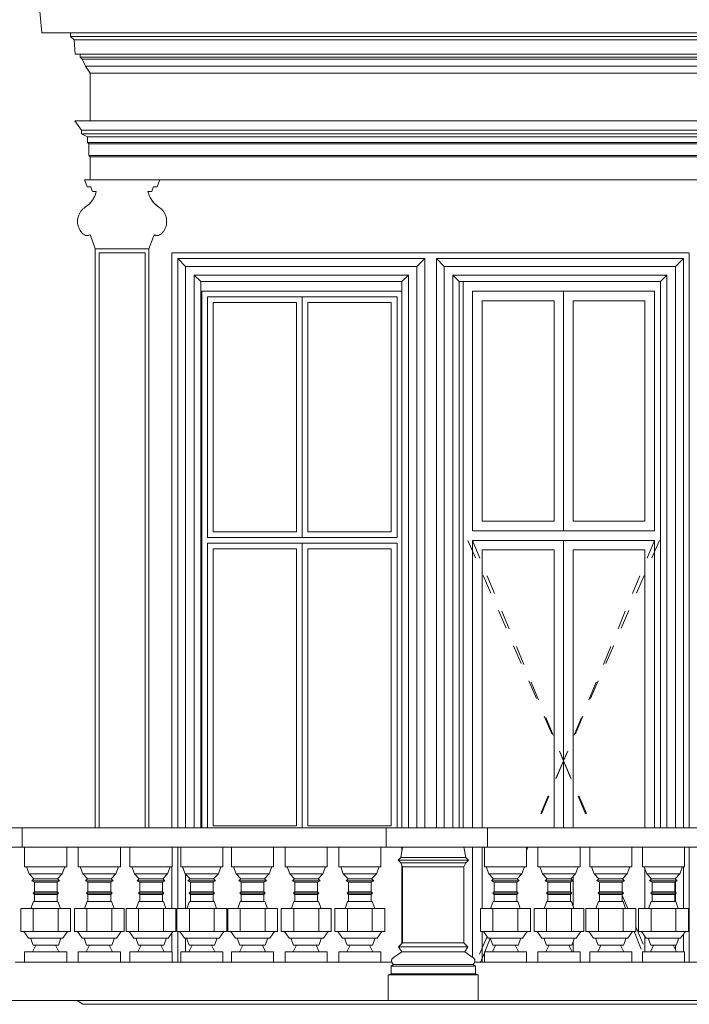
# Model space of a CAD drawing. Header units: metres. Extents: x -1.8 to 41.7, y -0.9 to 24.3.
# Tile 11 of 28: x 17.6 to 21.1, y 5.4 to 10.5. Entities that reach past the tile are written whole.
import ezdxf

# ---------------------------------------------------------------- set-up
doc = ezdxf.new("R2010")
doc.units = ezdxf.units.M
doc.linetypes.add('AV - Carkovana 2mm', pattern=[0.0027, 0.002, -0.0007])
doc.layers.add('AV-STAVBA', color=7, linetype='Continuous', lineweight=18)

# ---------------------------------------------------------------- blocks, each defined once
blk = doc.blocks.new('DO_2_Dřev_Balkon_členěné_2-2_prosklené_s 2k nadsvětlíkem - DO_2_Dřev_Balkon_členěné_2-2_prosklené_s 2k nadsvětlíkem-1331928-Pohled JV')
at = {"layer": 'AV-STAVBA'}
for p, q in [((19.9241, 9.1), (19.9241, 7.85)), ((19.9241, 9.1), (20.8741, 9.1)), ((20.3991, 9.1), (19.9241, 9.1)), ((19.9241, 9.1), (19.9241, 7.85)), ((20.3991, 9.1), (20.3991, 7.85)), ((20.8741, 9.1), (20.3991, 9.1)), ((20.3991, 7.85), (20.3991, 9.1)), ((20.8741, 7.85), (20.8741, 9.1)), ((20.8741, 7.85), (20.8741, 9.1)), ((19.9741, 7.9), (19.9741, 9.05)), ((19.9741, 9.05), (20.3491, 9.05)), ((20.3491, 9.05), (20.3491, 7.9)), ((20.4491, 9.05), (20.8241, 9.05)), ((20.4491, 7.9), (20.4491, 9.05)), ((20.8241, 9.05), (20.8241, 7.9)), ((20.3491, 7.9), (19.9741, 7.9)), ((20.8241, 7.9), (20.4491, 7.9)), ((19.9241, 7.85), (20.8741, 7.85)), ((19.9241, 7.85), (20.3991, 7.85)), ((20.3991, 7.85), (20.8741, 7.85)), ((19.9241, 7.8), (19.9241, 6.3)), ((20.8741, 7.8), (19.9241, 7.8)), ((20.3991, 7.8), (19.9241, 7.8)), ((19.9241, 7.8), (19.9241, 6.3)), ((20.3991, 6.3), (20.3991, 7.8)), ((20.3991, 7.8), (20.3991, 6.3)), ((20.8741, 7.8), (20.3991, 7.8)), ((20.8741, 6.3), (20.8741, 7.8)), ((20.8741, 6.3), (20.8741, 7.8)), ((19.9741, 6.3), (19.9741, 7.75)), ((19.9741, 7.75), (20.3491, 7.75)), ((20.3491, 7.75), (20.3491, 6.3)), ((20.4491, 6.3), (20.4491, 7.75)), ((20.4491, 7.75), (20.8241, 7.75)), ((20.8241, 7.75), (20.8241, 6.3)), ((19.9241, 6.2), (19.9241, 5.6253)), ((19.9241, 6.2), (19.9241, 5.6253)), ((19.9741, 5.88), (19.9741, 6.2)), ((20.8241, 6.0872), (20.8241, 5.88)), ((20.4491, 5.8904), (20.4491, 6.0468)), ((19.9741, 5.6), (19.9741, 5.76)), ((20.4491, 5.6542), (20.4491, 5.7081)), ((20.8241, 5.7346), (20.8241, 5.6542))]:
    blk.add_line(p, q, dxfattribs=at)
at = {"layer": 'AV-STAVBA', "linetype": 'AV - Carkovana 2mm'}
for p, q in [((19.8991, 7.8), (20.3991, 6.65)), ((19.9241, 7.8), (20.3991, 6.65)), ((20.8991, 7.8), (20.3991, 6.65)), ((20.8741, 7.8), (20.3991, 6.65)), ((20.3991, 6.65), (20.2469, 6.3)), ((20.3991, 6.65), (20.2545, 6.3)), ((20.3991, 6.65), (20.5512, 6.3)), ((20.3991, 6.65), (20.5436, 6.3)), ((20.2132, 6.2), (20.2055, 6.1813)), ((20.7047, 5.9471), (20.7339, 5.88)), ((20.7667, 5.76), (20.8105, 5.654)), ((20.7755, 5.7843), (20.832, 5.6542)), ((20.0003, 5.7328), (19.9425, 5.6)), ((20.0164, 5.7235), (19.9878, 5.6542)), ((19.9855, 5.6487), (19.9654, 5.6))]:
    blk.add_line(p, q, dxfattribs=at)
blk = doc.blocks.new('WI_2-2_dvojité_bez středního sloupku - 1000x-1332015-Pohled JV')
at = {"layer": 'AV-STAVBA'}
for p, q in [((18.5398, 9.07), (18.5398, 7.815)), ((18.5398, 9.07), (19.5298, 9.07)), ((19.0348, 9.07), (18.5398, 9.07)), ((18.5398, 9.07), (18.5398, 7.815)), ((19.0348, 7.815), (19.0348, 9.07)), ((19.5298, 9.07), (19.0348, 9.07)), ((19.0348, 7.815), (19.0348, 9.07)), ((19.5298, 7.815), (19.5298, 9.07)), ((19.5298, 9.07), (19.5298, 7.815)), ((18.5698, 7.845), (18.5698, 9.04)), ((18.5698, 9.04), (19.0048, 9.04)), ((19.0048, 9.04), (19.0048, 7.845)), ((19.0648, 9.04), (19.4998, 9.04)), ((19.0648, 9.04), (19.0648, 7.845)), ((19.4998, 7.845), (19.4998, 9.04)), ((18.5398, 7.815), (19.5298, 7.815)), ((18.5398, 7.815), (19.0348, 7.815)), ((19.0048, 7.845), (18.5698, 7.845)), ((19.5298, 7.815), (19.0348, 7.815)), ((19.0648, 7.845), (19.4998, 7.845)), ((18.5398, 7.785), (18.5398, 6.3)), ((19.0562, 7.785), (18.5398, 7.785)), ((19.0348, 7.785), (18.5398, 7.785)), ((18.5398, 7.785), (18.5398, 6.3)), ((19.5298, 7.785), (19.0348, 7.785)), ((19.0348, 7.785), (19.0348, 6.3)), ((19.0348, 6.3), (19.0348, 7.785)), ((19.5298, 7.785), (19.0562, 7.785)), ((19.5298, 6.3), (19.5298, 7.785)), ((19.5298, 6.3), (19.5298, 7.785)), ((18.5698, 6.31), (18.5698, 7.755)), ((18.5698, 7.755), (19.0048, 7.755)), ((19.0048, 7.755), (19.0048, 6.31)), ((19.0648, 6.31), (19.0648, 7.755)), ((19.0648, 7.755), (19.4998, 7.755)), ((19.4998, 7.755), (19.4998, 6.31)), ((19.0048, 6.31), (18.5698, 6.31)), ((19.4998, 6.31), (19.0648, 6.31))]:
    blk.add_line(p, q, dxfattribs=at)
blk = doc.blocks.new('Římsa nad 1NP - Římsa nad 1NP-1582674-Pohled JV')
at = {"layer": 'AV-STAVBA'}
for p, q in [((17.5855, 6.2), (17.5855, 6.0971)), ((17.8055, 6.0971), (17.8055, 6.2)), ((17.8655, 6.2), (17.8655, 6.0971)), ((18.0855, 6.0971), (18.0855, 6.2)), ((18.1355, 6.2), (18.1355, 6.0971)), ((18.3555, 6.0971), (18.3555, 6.2)), ((18.4005, 6.2), (18.4005, 6.0971)), ((18.6205, 6.0971), (18.6205, 6.2)), ((18.6655, 6.2), (18.6655, 6.0971)), ((18.8855, 6.0971), (18.8855, 6.2)), ((18.9455, 6.2), (18.9455, 6.0971)), ((19.1655, 6.0971), (19.1655, 6.2)), ((19.2255, 6.2), (19.2255, 6.0971)), ((19.4455, 6.0971), (19.4455, 6.2)), ((19.5492, 6.1458), (19.5588, 6.2)), ((19.8884, 6.1458), (19.8788, 6.2)), ((19.9855, 6.2), (19.9855, 6.0971)), ((20.2055, 6.0971), (20.2055, 6.2)), ((20.2655, 6.2), (20.2655, 6.0971)), ((20.4855, 6.0971), (20.4855, 6.2)), ((20.5355, 6.2), (20.5355, 6.0971)), ((20.7555, 6.0971), (20.7555, 6.2)), ((20.8105, 6.2), (20.8105, 6.0971)), ((21.0305, 6.0971), (21.0305, 6.2)), ((19.5351, 6.1317), (19.5492, 6.1458)), ((19.5492, 6.1176), (19.5351, 6.1317)), ((19.9025, 6.1317), (19.5351, 6.1317)), ((19.5492, 6.1458), (19.8884, 6.1458)), ((19.5588, 6.0971), (19.5492, 6.1176)), ((19.8884, 6.1176), (19.5492, 6.1176)), ((19.8788, 6.0971), (19.8884, 6.1176)), ((19.9025, 6.1317), (19.8884, 6.1458)), ((19.8884, 6.1176), (19.9025, 6.1317)), ((17.8055, 6.0971), (17.5855, 6.0971)), ((17.5955, 6.0971), (17.6092, 6.0595)), ((17.7818, 6.0595), (17.7955, 6.0971)), ((18.0855, 6.0971), (17.8655, 6.0971)), ((17.8755, 6.0971), (17.8892, 6.0595)), ((18.0618, 6.0595), (18.0755, 6.0971)), ((18.3555, 6.0971), (18.1355, 6.0971)), ((18.1455, 6.0971), (18.1592, 6.0595)), ((18.3318, 6.0595), (18.3455, 6.0971)), ((18.6205, 6.0971), (18.4005, 6.0971)), ((18.4105, 6.0971), (18.4242, 6.0595)), ((18.5968, 6.0595), (18.6105, 6.0971)), ((18.8855, 6.0971), (18.6655, 6.0971)), ((18.6755, 6.0971), (18.6892, 6.0595)), ((18.8618, 6.0595), (18.8755, 6.0971)), ((19.1655, 6.0971), (18.9455, 6.0971)), ((18.9555, 6.0971), (18.9692, 6.0595)), ((19.1418, 6.0595), (19.1555, 6.0971)), ((19.4455, 6.0971), (19.2255, 6.0971)), ((19.2355, 6.0971), (19.2492, 6.0595)), ((19.4218, 6.0595), (19.4355, 6.0971)), ((19.8788, 6.0971), (19.5588, 6.0971)), ((19.5588, 6.0971), (19.5588, 5.7)), ((19.8788, 5.7), (19.8788, 6.0971)), ((20.2055, 6.0971), (19.9855, 6.0971)), ((19.9955, 6.0971), (20.0092, 6.0595)), ((20.1818, 6.0595), (20.1955, 6.0971)), ((20.4855, 6.0971), (20.2655, 6.0971)), ((20.2755, 6.0971), (20.2892, 6.0595)), ((20.4618, 6.0595), (20.4755, 6.0971)), ((20.7555, 6.0971), (20.5355, 6.0971)), ((20.5455, 6.0971), (20.5592, 6.0595)), ((20.7318, 6.0595), (20.7455, 6.0971)), ((21.0305, 6.0971), (20.8105, 6.0971)), ((20.8205, 6.0971), (20.8342, 6.0595)), ((21.0068, 6.0595), (21.0205, 6.0971)), ((17.6092, 6.0595), (17.6339, 6.0347)), ((17.6092, 6.0595), (17.7818, 6.0595)), ((17.6339, 6.0347), (17.6233, 6.0241)), ((17.6233, 6.0241), (17.6363, 6.0166)), ((17.7677, 6.0241), (17.6233, 6.0241)), ((17.7571, 6.0347), (17.6339, 6.0347)), ((17.6363, 6.0166), (17.6363, 5.9666)), ((17.7547, 6.0166), (17.6363, 6.0166)), ((17.7547, 6.0166), (17.7677, 6.0241)), ((17.7547, 5.9666), (17.7547, 6.0166)), ((17.7571, 6.0347), (17.7818, 6.0595)), ((17.7677, 6.0241), (17.7571, 6.0347)), ((17.8892, 6.0595), (17.9139, 6.0347)), ((17.8892, 6.0595), (18.0618, 6.0595)), ((17.9139, 6.0347), (17.9033, 6.0241)), ((17.9033, 6.0241), (17.9163, 6.0166)), ((18.0477, 6.0241), (17.9033, 6.0241)), ((18.0371, 6.0347), (17.9139, 6.0347)), ((17.9163, 6.0166), (17.9163, 5.9666)), ((18.0347, 6.0166), (17.9163, 6.0166)), ((18.0347, 6.0166), (18.0477, 6.0241)), ((18.0347, 5.9666), (18.0347, 6.0166)), ((18.0371, 6.0347), (18.0618, 6.0595)), ((18.0477, 6.0241), (18.0371, 6.0347)), ((18.1592, 6.0595), (18.1839, 6.0347)), ((18.1592, 6.0595), (18.3318, 6.0595)), ((18.1839, 6.0347), (18.1733, 6.0241)), ((18.1733, 6.0241), (18.1863, 6.0166)), ((18.3177, 6.0241), (18.1733, 6.0241)), ((18.3071, 6.0347), (18.1839, 6.0347)), ((18.1863, 6.0166), (18.1863, 5.9666)), ((18.3047, 6.0166), (18.1863, 6.0166)), ((18.3047, 6.0166), (18.3177, 6.0241)), ((18.3047, 5.9666), (18.3047, 6.0166)), ((18.3071, 6.0347), (18.3318, 6.0595)), ((18.3177, 6.0241), (18.3071, 6.0347)), ((18.4242, 6.0595), (18.4489, 6.0347)), ((18.4242, 6.0595), (18.5968, 6.0595)), ((18.4489, 6.0347), (18.4383, 6.0241)), ((18.4383, 6.0241), (18.4513, 6.0166)), ((18.5827, 6.0241), (18.4383, 6.0241)), ((18.5721, 6.0347), (18.4489, 6.0347)), ((18.4513, 6.0166), (18.4513, 5.9666)), ((18.5697, 6.0166), (18.4513, 6.0166)), ((18.5697, 6.0166), (18.5827, 6.0241)), ((18.5697, 5.9666), (18.5697, 6.0166)), ((18.5721, 6.0347), (18.5968, 6.0595)), ((18.5827, 6.0241), (18.5721, 6.0347)), ((18.6892, 6.0595), (18.7139, 6.0347)), ((18.6892, 6.0595), (18.8618, 6.0595)), ((18.7139, 6.0347), (18.7033, 6.0241)), ((18.7033, 6.0241), (18.7163, 6.0166)), ((18.8477, 6.0241), (18.7033, 6.0241)), ((18.8371, 6.0347), (18.7139, 6.0347)), ((18.7163, 6.0166), (18.7163, 5.9666)), ((18.8347, 6.0166), (18.7163, 6.0166)), ((18.8347, 6.0166), (18.8477, 6.0241)), ((18.8347, 5.9666), (18.8347, 6.0166)), ((18.8371, 6.0347), (18.8618, 6.0595)), ((18.8477, 6.0241), (18.8371, 6.0347)), ((18.9692, 6.0595), (18.9939, 6.0347)), ((18.9692, 6.0595), (19.1418, 6.0595)), ((18.9939, 6.0347), (18.9833, 6.0241)), ((18.9833, 6.0241), (18.9963, 6.0166)), ((19.1277, 6.0241), (18.9833, 6.0241)), ((19.1171, 6.0347), (18.9939, 6.0347)), ((18.9963, 6.0166), (18.9963, 5.9666)), ((19.1147, 6.0166), (18.9963, 6.0166)), ((19.1147, 6.0166), (19.1277, 6.0241)), ((19.1147, 5.9666), (19.1147, 6.0166)), ((19.1171, 6.0347), (19.1418, 6.0595)), ((19.1277, 6.0241), (19.1171, 6.0347)), ((19.2492, 6.0595), (19.2739, 6.0347)), ((19.2492, 6.0595), (19.4218, 6.0595)), ((19.2739, 6.0347), (19.2633, 6.0241)), ((19.2633, 6.0241), (19.2763, 6.0166)), ((19.4077, 6.0241), (19.2633, 6.0241)), ((19.3971, 6.0347), (19.2739, 6.0347)), ((19.2763, 6.0166), (19.2763, 5.9666)), ((19.3947, 6.0166), (19.2763, 6.0166)), ((19.3947, 6.0166), (19.4077, 6.0241)), ((19.3947, 5.9666), (19.3947, 6.0166)), ((19.3971, 6.0347), (19.4218, 6.0595)), ((19.4077, 6.0241), (19.3971, 6.0347)), ((20.0092, 6.0595), (20.0339, 6.0347)), ((20.0092, 6.0595), (20.1818, 6.0595)), ((20.0339, 6.0347), (20.0233, 6.0241)), ((20.0233, 6.0241), (20.0363, 6.0166)), ((20.1677, 6.0241), (20.0233, 6.0241)), ((20.1571, 6.0347), (20.0339, 6.0347)), ((20.0363, 6.0166), (20.0363, 5.9666)), ((20.1547, 6.0166), (20.0363, 6.0166)), ((20.1547, 6.0166), (20.1677, 6.0241)), ((20.1547, 5.9666), (20.1547, 6.0166)), ((20.1571, 6.0347), (20.1818, 6.0595)), ((20.1677, 6.0241), (20.1571, 6.0347)), ((20.2892, 6.0595), (20.3139, 6.0347)), ((20.2892, 6.0595), (20.4618, 6.0595)), ((20.3139, 6.0347), (20.3033, 6.0241)), ((20.3033, 6.0241), (20.3163, 6.0166)), ((20.4477, 6.0241), (20.3033, 6.0241)), ((20.4371, 6.0347), (20.3139, 6.0347)), ((20.3163, 6.0166), (20.3163, 5.9666)), ((20.4347, 6.0166), (20.3163, 6.0166)), ((20.4347, 6.0166), (20.4477, 6.0241)), ((20.4347, 5.9666), (20.4347, 6.0166)), ((20.4371, 6.0347), (20.4618, 6.0595)), ((20.4477, 6.0241), (20.4371, 6.0347)), ((20.5592, 6.0595), (20.5839, 6.0347)), ((20.5592, 6.0595), (20.7318, 6.0595)), ((20.5839, 6.0347), (20.5733, 6.0241)), ((20.5733, 6.0241), (20.5863, 6.0166)), ((20.7177, 6.0241), (20.5733, 6.0241)), ((20.7071, 6.0347), (20.5839, 6.0347)), ((20.5863, 6.0166), (20.5863, 5.9666)), ((20.7047, 6.0166), (20.5863, 6.0166)), ((20.7047, 6.0166), (20.7177, 6.0241)), ((20.7047, 5.9666), (20.7047, 6.0166)), ((20.7071, 6.0347), (20.7318, 6.0595)), ((20.7177, 6.0241), (20.7071, 6.0347)), ((20.8342, 6.0595), (20.8589, 6.0347)), ((20.8342, 6.0595), (21.0068, 6.0595)), ((20.8589, 6.0347), (20.8483, 6.0241)), ((20.8483, 6.0241), (20.8613, 6.0166)), ((20.9927, 6.0241), (20.8483, 6.0241)), ((20.9821, 6.0347), (20.8589, 6.0347)), ((20.8613, 6.0166), (20.8613, 5.9666)), ((20.9797, 6.0166), (20.8613, 6.0166)), ((20.9797, 6.0166), (20.9927, 6.0241)), ((20.9797, 5.9666), (20.9797, 6.0166)), ((20.9821, 6.0347), (21.0068, 6.0595)), ((20.9927, 6.0241), (20.9821, 6.0347)), ((17.6363, 5.9666), (17.6292, 5.9596)), ((17.6292, 5.9596), (17.6363, 5.9525)), ((17.7617, 5.9596), (17.6292, 5.9596)), ((17.7547, 5.9666), (17.6363, 5.9666)), ((17.7617, 5.9596), (17.7547, 5.9666)), ((17.7547, 5.9525), (17.7617, 5.9596)), ((17.9163, 5.9666), (17.9092, 5.9596)), ((17.9092, 5.9596), (17.9163, 5.9525)), ((18.0417, 5.9596), (17.9092, 5.9596)), ((18.0347, 5.9666), (17.9163, 5.9666)), ((18.0417, 5.9596), (18.0347, 5.9666)), ((18.0347, 5.9525), (18.0417, 5.9596)), ((18.1863, 5.9666), (18.1792, 5.9596)), ((18.1792, 5.9596), (18.1863, 5.9525)), ((18.3117, 5.9596), (18.1792, 5.9596)), ((18.3047, 5.9666), (18.1863, 5.9666)), ((18.3117, 5.9596), (18.3047, 5.9666)), ((18.3047, 5.9525), (18.3117, 5.9596)), ((18.4513, 5.9666), (18.4442, 5.9596)), ((18.4442, 5.9596), (18.4513, 5.9525)), ((18.5767, 5.9596), (18.4442, 5.9596)), ((18.5697, 5.9666), (18.4513, 5.9666)), ((18.5767, 5.9596), (18.5697, 5.9666)), ((18.5697, 5.9525), (18.5767, 5.9596)), ((18.7163, 5.9666), (18.7092, 5.9596)), ((18.7092, 5.9596), (18.7163, 5.9525)), ((18.8417, 5.9596), (18.7092, 5.9596)), ((18.8347, 5.9666), (18.7163, 5.9666)), ((18.8417, 5.9596), (18.8347, 5.9666)), ((18.8347, 5.9525), (18.8417, 5.9596)), ((18.9963, 5.9666), (18.9892, 5.9596)), ((18.9892, 5.9596), (18.9963, 5.9525)), ((19.1217, 5.9596), (18.9892, 5.9596)), ((19.1147, 5.9666), (18.9963, 5.9666)), ((19.1217, 5.9596), (19.1147, 5.9666)), ((19.1147, 5.9525), (19.1217, 5.9596)), ((19.2763, 5.9666), (19.2692, 5.9596)), ((19.2692, 5.9596), (19.2763, 5.9525)), ((19.4017, 5.9596), (19.2692, 5.9596)), ((19.3947, 5.9666), (19.2763, 5.9666)), ((19.4017, 5.9596), (19.3947, 5.9666)), ((19.3947, 5.9525), (19.4017, 5.9596)), ((20.0363, 5.9666), (20.0292, 5.9596)), ((20.0292, 5.9596), (20.0363, 5.9525)), ((20.1617, 5.9596), (20.0292, 5.9596)), ((20.1547, 5.9666), (20.0363, 5.9666)), ((20.1617, 5.9596), (20.1547, 5.9666)), ((20.1547, 5.9525), (20.1617, 5.9596)), ((20.3163, 5.9666), (20.3092, 5.9596)), ((20.3092, 5.9596), (20.3163, 5.9525)), ((20.4417, 5.9596), (20.3092, 5.9596)), ((20.4347, 5.9666), (20.3163, 5.9666)), ((20.4417, 5.9596), (20.4347, 5.9666)), ((20.4347, 5.9525), (20.4417, 5.9596)), ((20.5863, 5.9666), (20.5792, 5.9596)), ((20.5792, 5.9596), (20.5863, 5.9525)), ((20.7117, 5.9596), (20.5792, 5.9596)), ((20.7047, 5.9666), (20.5863, 5.9666)), ((20.7117, 5.9596), (20.7047, 5.9666)), ((20.7047, 5.9525), (20.7117, 5.9596)), ((20.8613, 5.9666), (20.8542, 5.9596)), ((20.8542, 5.9596), (20.8613, 5.9525)), ((20.9867, 5.9596), (20.8542, 5.9596)), ((20.9797, 5.9666), (20.8613, 5.9666)), ((20.9867, 5.9596), (20.9797, 5.9666)), ((20.9797, 5.9525), (20.9867, 5.9596)), ((17.6313, 5.9162), (17.6181, 5.88)), ((17.7597, 5.9162), (17.6313, 5.9162)), ((17.6363, 5.9525), (17.6363, 5.9162)), ((17.7547, 5.9525), (17.6363, 5.9525)), ((17.7547, 5.9162), (17.7547, 5.9525)), ((17.7729, 5.88), (17.7597, 5.9162)), ((17.9113, 5.9162), (17.8981, 5.88)), ((18.0397, 5.9162), (17.9113, 5.9162)), ((17.9163, 5.9525), (17.9163, 5.9162)), ((18.0347, 5.9525), (17.9163, 5.9525)), ((18.0347, 5.9162), (18.0347, 5.9525)), ((18.0529, 5.88), (18.0397, 5.9162)), ((18.1813, 5.9162), (18.1681, 5.88)), ((18.3097, 5.9162), (18.1813, 5.9162)), ((18.1863, 5.9525), (18.1863, 5.9162)), ((18.3047, 5.9525), (18.1863, 5.9525)), ((18.3047, 5.9162), (18.3047, 5.9525)), ((18.3229, 5.88), (18.3097, 5.9162)), ((18.4463, 5.9162), (18.4331, 5.88)), ((18.5747, 5.9162), (18.4463, 5.9162)), ((18.4513, 5.9525), (18.4513, 5.9162)), ((18.5697, 5.9525), (18.4513, 5.9525)), ((18.5697, 5.9162), (18.5697, 5.9525)), ((18.5879, 5.88), (18.5747, 5.9162)), ((18.7113, 5.9162), (18.6981, 5.88)), ((18.8397, 5.9162), (18.7113, 5.9162)), ((18.7163, 5.9525), (18.7163, 5.9162)), ((18.8347, 5.9525), (18.7163, 5.9525)), ((18.8347, 5.9162), (18.8347, 5.9525)), ((18.8529, 5.88), (18.8397, 5.9162)), ((18.9913, 5.9162), (18.9781, 5.88)), ((19.1197, 5.9162), (18.9913, 5.9162)), ((18.9963, 5.9525), (18.9963, 5.9162)), ((19.1147, 5.9525), (18.9963, 5.9525)), ((19.1147, 5.9162), (19.1147, 5.9525)), ((19.1329, 5.88), (19.1197, 5.9162)), ((19.2713, 5.9162), (19.2581, 5.88)), ((19.3997, 5.9162), (19.2713, 5.9162)), ((19.2763, 5.9525), (19.2763, 5.9162)), ((19.3947, 5.9525), (19.2763, 5.9525)), ((19.3947, 5.9162), (19.3947, 5.9525)), ((19.4129, 5.88), (19.3997, 5.9162)), ((20.0313, 5.9162), (20.0181, 5.88)), ((20.1597, 5.9162), (20.0313, 5.9162)), ((20.0363, 5.9525), (20.0363, 5.9162)), ((20.1547, 5.9525), (20.0363, 5.9525)), ((20.1547, 5.9162), (20.1547, 5.9525)), ((20.1729, 5.88), (20.1597, 5.9162)), ((20.3113, 5.9162), (20.2981, 5.88)), ((20.4397, 5.9162), (20.3113, 5.9162)), ((20.3163, 5.9525), (20.3163, 5.9162)), ((20.4347, 5.9525), (20.3163, 5.9525)), ((20.4347, 5.9162), (20.4347, 5.9525)), ((20.4529, 5.88), (20.4397, 5.9162)), ((20.5813, 5.9162), (20.5681, 5.88)), ((20.7097, 5.9162), (20.5813, 5.9162)), ((20.5863, 5.9525), (20.5863, 5.9162)), ((20.7047, 5.9525), (20.5863, 5.9525)), ((20.7047, 5.9162), (20.7047, 5.9525)), ((20.7229, 5.88), (20.7097, 5.9162)), ((20.8563, 5.9162), (20.8431, 5.88)), ((20.9847, 5.9162), (20.8563, 5.9162)), ((20.8613, 5.9525), (20.8613, 5.9162)), ((20.9797, 5.9525), (20.8613, 5.9525)), ((20.9797, 5.9162), (20.9797, 5.9525)), ((20.9979, 5.88), (20.9847, 5.9162)), ((17.5655, 5.88), (17.6305, 5.88)), ((17.5655, 5.88), (17.5655, 5.76)), ((17.6305, 5.88), (17.7605, 5.88)), ((17.6305, 5.76), (17.6305, 5.88)), ((17.7605, 5.88), (17.8255, 5.88)), ((17.7605, 5.88), (17.7605, 5.76)), ((17.8255, 5.88), (17.8255, 5.76)), ((17.8455, 5.88), (17.9105, 5.88)), ((17.8455, 5.88), (17.8455, 5.76)), ((17.9105, 5.88), (18.0405, 5.88)), ((17.9105, 5.76), (17.9105, 5.88)), ((18.0405, 5.88), (18.1055, 5.88)), ((18.0405, 5.88), (18.0405, 5.76)), ((18.1055, 5.88), (18.1055, 5.76)), ((18.1155, 5.88), (18.1805, 5.88)), ((18.1155, 5.88), (18.1155, 5.76)), ((18.1805, 5.88), (18.3105, 5.88)), ((18.1805, 5.76), (18.1805, 5.88)), ((18.3105, 5.88), (18.3755, 5.88)), ((18.3105, 5.88), (18.3105, 5.76)), ((18.3755, 5.88), (18.3755, 5.76)), ((18.3805, 5.88), (18.4455, 5.88)), ((18.3805, 5.88), (18.3805, 5.76)), ((18.4455, 5.88), (18.5755, 5.88)), ((18.4455, 5.76), (18.4455, 5.88)), ((18.5755, 5.88), (18.6405, 5.88)), ((18.5755, 5.88), (18.5755, 5.76)), ((18.6405, 5.88), (18.6405, 5.76)), ((18.6455, 5.88), (18.7105, 5.88)), ((18.6455, 5.88), (18.6455, 5.76)), ((18.7105, 5.88), (18.8405, 5.88)), ((18.7105, 5.76), (18.7105, 5.88)), ((18.8405, 5.88), (18.9055, 5.88)), ((18.8405, 5.88), (18.8405, 5.76)), ((18.9055, 5.88), (18.9055, 5.76)), ((18.9255, 5.88), (18.9905, 5.88)), ((18.9255, 5.88), (18.9255, 5.76)), ((18.9905, 5.88), (19.1205, 5.88)), ((18.9905, 5.76), (18.9905, 5.88)), ((19.1205, 5.88), (19.1855, 5.88)), ((19.1205, 5.88), (19.1205, 5.76)), ((19.1855, 5.88), (19.1855, 5.76)), ((19.2055, 5.88), (19.2705, 5.88)), ((19.2055, 5.88), (19.2055, 5.76)), ((19.2705, 5.88), (19.4005, 5.88)), ((19.2705, 5.76), (19.2705, 5.88)), ((19.4005, 5.88), (19.4655, 5.88)), ((19.4005, 5.88), (19.4005, 5.76)), ((19.4655, 5.88), (19.4655, 5.76)), ((19.9655, 5.88), (20.0305, 5.88)), ((19.9655, 5.88), (19.9655, 5.76)), ((20.0305, 5.88), (20.1605, 5.88)), ((20.0305, 5.76), (20.0305, 5.88)), ((20.1605, 5.88), (20.2255, 5.88)), ((20.1605, 5.88), (20.1605, 5.76)), ((20.2255, 5.88), (20.2255, 5.76)), ((20.2455, 5.88), (20.3105, 5.88)), ((20.2455, 5.88), (20.2455, 5.76)), ((20.3105, 5.88), (20.4405, 5.88)), ((20.3105, 5.76), (20.3105, 5.88)), ((20.4405, 5.88), (20.5055, 5.88)), ((20.4405, 5.88), (20.4405, 5.76)), ((20.5055, 5.88), (20.5055, 5.76)), ((20.5155, 5.88), (20.5805, 5.88)), ((20.5155, 5.88), (20.5155, 5.76)), ((20.5805, 5.88), (20.7105, 5.88)), ((20.5805, 5.76), (20.5805, 5.88)), ((20.7105, 5.88), (20.7755, 5.88)), ((20.7105, 5.88), (20.7105, 5.76)), ((20.7755, 5.88), (20.7755, 5.76)), ((20.7905, 5.88), (20.8555, 5.88)), ((20.7905, 5.88), (20.7905, 5.76)), ((20.8555, 5.88), (20.9855, 5.88)), ((20.8555, 5.76), (20.8555, 5.88)), ((20.9855, 5.88), (21.0505, 5.88)), ((20.9855, 5.88), (20.9855, 5.76)), ((21.0505, 5.88), (21.0505, 5.76)), ((17.5946, 5.76), (17.5655, 5.76)), ((17.5813, 5.76), (17.6057, 5.7252)), ((17.6054, 5.76), (17.5934, 5.76)), ((17.6305, 5.76), (17.6058, 5.76)), ((17.6854, 5.76), (17.6305, 5.76)), ((17.7058, 5.76), (17.6852, 5.76)), ((17.7605, 5.76), (17.7056, 5.76)), ((17.7852, 5.76), (17.7605, 5.76)), ((17.7853, 5.7252), (17.8097, 5.76)), ((17.7976, 5.76), (17.7856, 5.76)), ((17.8255, 5.76), (17.7963, 5.76)), ((17.8746, 5.76), (17.8455, 5.76)), ((17.8613, 5.76), (17.8857, 5.7252)), ((17.8854, 5.76), (17.8734, 5.76)), ((17.9105, 5.76), (17.8858, 5.76)), ((17.9654, 5.76), (17.9105, 5.76)), ((17.9858, 5.76), (17.9652, 5.76)), ((18.0405, 5.76), (17.9856, 5.76)), ((18.0652, 5.76), (18.0405, 5.76)), ((18.0653, 5.7252), (18.0897, 5.76)), ((18.0776, 5.76), (18.0656, 5.76)), ((18.1055, 5.76), (18.0763, 5.76)), ((18.1446, 5.76), (18.1155, 5.76)), ((18.1313, 5.76), (18.1557, 5.7252)), ((18.1554, 5.76), (18.1434, 5.76)), ((18.1805, 5.76), (18.1558, 5.76)), ((18.2354, 5.76), (18.1805, 5.76)), ((18.2558, 5.76), (18.2352, 5.76)), ((18.3105, 5.76), (18.2556, 5.76)), ((18.3352, 5.76), (18.3105, 5.76)), ((18.3353, 5.7252), (18.3597, 5.76)), ((18.3476, 5.76), (18.3356, 5.76)), ((18.3755, 5.76), (18.3463, 5.76)), ((18.41, 5.76), (18.3805, 5.76)), ((18.3963, 5.76), (18.4207, 5.7252)), ((18.4204, 5.76), (18.4088, 5.76)), ((18.4455, 5.76), (18.4208, 5.76)), ((18.5004, 5.76), (18.4455, 5.76)), ((18.5208, 5.76), (18.5002, 5.76)), ((18.5755, 5.76), (18.5206, 5.76)), ((18.6002, 5.76), (18.5755, 5.76)), ((18.6003, 5.7252), (18.6247, 5.76)), ((18.6126, 5.76), (18.6006, 5.76)), ((18.6405, 5.76), (18.6113, 5.76)), ((18.6746, 5.76), (18.6455, 5.76)), ((18.6613, 5.76), (18.6857, 5.7252)), ((18.6854, 5.76), (18.6734, 5.76)), ((18.7105, 5.76), (18.6858, 5.76)), ((18.7654, 5.76), (18.7105, 5.76)), ((18.7858, 5.76), (18.7652, 5.76)), ((18.8405, 5.76), (18.7856, 5.76)), ((18.8652, 5.76), (18.8405, 5.76)), ((18.8653, 5.7252), (18.8897, 5.76)), ((18.8776, 5.76), (18.8656, 5.76)), ((18.9055, 5.76), (18.8763, 5.76)), ((18.9546, 5.76), (18.9255, 5.76)), ((18.9413, 5.76), (18.9657, 5.7252)), ((18.9654, 5.76), (18.9534, 5.76)), ((18.9905, 5.76), (18.9658, 5.76)), ((19.0454, 5.76), (18.9905, 5.76)), ((19.0658, 5.76), (19.0452, 5.76)), ((19.1205, 5.76), (19.0656, 5.76)), ((19.1452, 5.76), (19.1205, 5.76)), ((19.1453, 5.7252), (19.1697, 5.76)), ((19.1576, 5.76), (19.1456, 5.76)), ((19.1855, 5.76), (19.1563, 5.76)), ((19.2346, 5.76), (19.2055, 5.76)), ((19.2213, 5.76), (19.2457, 5.7252)), ((19.2454, 5.76), (19.2334, 5.76)), ((19.2705, 5.76), (19.2458, 5.76)), ((19.3254, 5.76), (19.2705, 5.76)), ((19.3458, 5.76), (19.3252, 5.76)), ((19.4005, 5.76), (19.3456, 5.76)), ((19.4252, 5.76), (19.4005, 5.76)), ((19.4253, 5.7252), (19.4497, 5.76)), ((19.4376, 5.76), (19.4256, 5.76)), ((19.4655, 5.76), (19.4363, 5.76)), ((19.9946, 5.76), (19.9655, 5.76)), ((19.9813, 5.76), (20.0057, 5.7252)), ((20.0054, 5.76), (19.9934, 5.76)), ((20.0305, 5.76), (20.0058, 5.76)), ((20.0854, 5.76), (20.0305, 5.76)), ((20.1058, 5.76), (20.0852, 5.76)), ((20.1605, 5.76), (20.1056, 5.76)), ((20.1852, 5.76), (20.1605, 5.76)), ((20.1853, 5.7252), (20.2097, 5.76)), ((20.1976, 5.76), (20.1856, 5.76)), ((20.2255, 5.76), (20.1963, 5.76)), ((20.2746, 5.76), (20.2455, 5.76)), ((20.2613, 5.76), (20.2857, 5.7252)), ((20.2854, 5.76), (20.2734, 5.76)), ((20.3105, 5.76), (20.2858, 5.76)), ((20.3654, 5.76), (20.3105, 5.76)), ((20.3858, 5.76), (20.3652, 5.76)), ((20.4405, 5.76), (20.3856, 5.76)), ((20.4652, 5.76), (20.4405, 5.76)), ((20.4653, 5.7252), (20.4897, 5.76)), ((20.4776, 5.76), (20.4656, 5.76)), ((20.5055, 5.76), (20.4763, 5.76)), ((20.5446, 5.76), (20.5155, 5.76)), ((20.5313, 5.76), (20.5557, 5.7252)), ((20.5554, 5.76), (20.5434, 5.76)), ((20.5805, 5.76), (20.5558, 5.76)), ((20.6354, 5.76), (20.5805, 5.76)), ((20.6558, 5.76), (20.6352, 5.76)), ((20.7105, 5.76), (20.6556, 5.76)), ((20.7352, 5.76), (20.7105, 5.76)), ((20.7353, 5.7252), (20.7597, 5.76)), ((20.7476, 5.76), (20.7356, 5.76)), ((20.7755, 5.76), (20.7463, 5.76)), ((20.8196, 5.76), (20.7905, 5.76)), ((20.8063, 5.76), (20.8307, 5.7252)), ((20.8304, 5.76), (20.8184, 5.76)), ((20.8555, 5.76), (20.8308, 5.76)), ((20.9104, 5.76), (20.8555, 5.76)), ((20.9308, 5.76), (20.9102, 5.76)), ((20.9855, 5.76), (20.9306, 5.76)), ((21.0102, 5.76), (20.9855, 5.76)), ((21.0103, 5.7252), (21.0347, 5.76)), ((21.0226, 5.76), (21.0106, 5.76)), ((21.0505, 5.76), (21.0213, 5.76)), ((17.6057, 5.7252), (17.7853, 5.7252)), ((17.6157, 5.7252), (17.6293, 5.6876)), ((17.7616, 5.6876), (17.7753, 5.7252)), ((17.8857, 5.7252), (18.0653, 5.7252)), ((17.8957, 5.7252), (17.9093, 5.6876)), ((18.0416, 5.6876), (18.0553, 5.7252)), ((18.1557, 5.7252), (18.3353, 5.7252)), ((18.1657, 5.7252), (18.1793, 5.6876)), ((18.3116, 5.6876), (18.3253, 5.7252)), ((18.4207, 5.7252), (18.6003, 5.7252)), ((18.4307, 5.7252), (18.4443, 5.6876)), ((18.5766, 5.6876), (18.5903, 5.7252)), ((18.6857, 5.7252), (18.8653, 5.7252)), ((18.6957, 5.7252), (18.7093, 5.6876)), ((18.8416, 5.6876), (18.8553, 5.7252)), ((18.9657, 5.7252), (19.1453, 5.7252)), ((18.9757, 5.7252), (18.9893, 5.6876)), ((19.1216, 5.6876), (19.1353, 5.7252)), ((19.2457, 5.7252), (19.4253, 5.7252)), ((19.2557, 5.7252), (19.2693, 5.6876)), ((19.4016, 5.6876), (19.4153, 5.7252)), ((20.0057, 5.7252), (20.1853, 5.7252)), ((20.0157, 5.7252), (20.0293, 5.6876)), ((20.1616, 5.6876), (20.1753, 5.7252)), ((20.2857, 5.7252), (20.4653, 5.7252)), ((20.2957, 5.7252), (20.3093, 5.6876)), ((20.4416, 5.6876), (20.4553, 5.7252)), ((20.5557, 5.7252), (20.7353, 5.7252)), ((20.5657, 5.7252), (20.5793, 5.6876)), ((20.7116, 5.6876), (20.7253, 5.7252)), ((20.8307, 5.7252), (21.0103, 5.7252)), ((20.8407, 5.7252), (20.8543, 5.6876)), ((20.9866, 5.6876), (21.0003, 5.7252)), ((17.5855, 5.6542), (17.8055, 5.6542)), ((17.5855, 5.6542), (17.5855, 5.6)), ((17.6443, 5.6876), (17.6272, 5.6542)), ((17.7616, 5.6876), (17.6293, 5.6876)), ((17.7638, 5.6542), (17.7466, 5.6876)), ((17.8055, 5.6), (17.8055, 5.6542)), ((17.8655, 5.6542), (18.0855, 5.6542)), ((17.8655, 5.6542), (17.8655, 5.6)), ((17.9243, 5.6876), (17.9072, 5.6542)), ((18.0416, 5.6876), (17.9093, 5.6876)), ((18.0438, 5.6542), (18.0266, 5.6876)), ((18.0855, 5.6), (18.0855, 5.6542)), ((18.1355, 5.6542), (18.3555, 5.6542)), ((18.1355, 5.6542), (18.1355, 5.6)), ((18.1943, 5.6876), (18.1772, 5.6542)), ((18.3116, 5.6876), (18.1793, 5.6876)), ((18.3138, 5.6542), (18.2966, 5.6876)), ((18.3555, 5.6), (18.3555, 5.6542)), ((18.4005, 5.6542), (18.6205, 5.6542)), ((18.4005, 5.6542), (18.4005, 5.6)), ((18.4593, 5.6876), (18.4422, 5.6542)), ((18.5766, 5.6876), (18.4443, 5.6876)), ((18.5788, 5.6542), (18.5616, 5.6876)), ((18.6205, 5.6), (18.6205, 5.6542)), ((18.6655, 5.6542), (18.8855, 5.6542)), ((18.6655, 5.6542), (18.6655, 5.6)), ((18.7243, 5.6876), (18.7072, 5.6542)), ((18.8416, 5.6876), (18.7093, 5.6876)), ((18.8438, 5.6542), (18.8266, 5.6876)), ((18.8855, 5.6), (18.8855, 5.6542)), ((18.9455, 5.6542), (19.1655, 5.6542)), ((18.9455, 5.6542), (18.9455, 5.6)), ((19.0043, 5.6876), (18.9872, 5.6542)), ((19.1216, 5.6876), (18.9893, 5.6876)), ((19.1238, 5.6542), (19.1066, 5.6876)), ((19.1655, 5.6), (19.1655, 5.6542)), ((19.2255, 5.6542), (19.4455, 5.6542)), ((19.2255, 5.6542), (19.2255, 5.6)), ((19.2843, 5.6876), (19.2672, 5.6542)), ((19.4016, 5.6876), (19.2693, 5.6876)), ((19.4038, 5.6542), (19.3866, 5.6876)), ((19.4455, 5.6), (19.4455, 5.6542)), ((19.5097, 5.6227), (19.5548, 5.6542)), ((19.5376, 5.6788), (19.5588, 5.7)), ((19.5548, 5.6542), (19.5376, 5.6788)), ((19.5376, 5.6788), (19.9, 5.6788)), ((19.8828, 5.6542), (19.5548, 5.6542)), ((19.8788, 5.7), (19.5588, 5.7)), ((19.9, 5.6788), (19.8788, 5.7)), ((19.8828, 5.6542), (19.9, 5.6788)), ((19.9279, 5.6227), (19.8828, 5.6542)), ((19.9855, 5.6542), (20.2055, 5.6542)), ((19.9855, 5.6542), (19.9855, 5.6)), ((20.0443, 5.6876), (20.0272, 5.6542)), ((20.1616, 5.6876), (20.0293, 5.6876)), ((20.1638, 5.6542), (20.1466, 5.6876)), ((20.2055, 5.6), (20.2055, 5.6542)), ((20.2655, 5.6542), (20.4855, 5.6542)), ((20.2655, 5.6542), (20.2655, 5.6)), ((20.3243, 5.6876), (20.3072, 5.6542)), ((20.4416, 5.6876), (20.3093, 5.6876)), ((20.4438, 5.6542), (20.4266, 5.6876)), ((20.4855, 5.6), (20.4855, 5.6542)), ((20.5355, 5.6542), (20.7555, 5.6542)), ((20.5355, 5.6542), (20.5355, 5.6)), ((20.5943, 5.6876), (20.5772, 5.6542)), ((20.7116, 5.6876), (20.5793, 5.6876)), ((20.7138, 5.6542), (20.6966, 5.6876)), ((20.7555, 5.6), (20.7555, 5.6542)), ((20.8105, 5.6542), (21.0305, 5.6542)), ((20.8105, 5.6542), (20.8105, 5.6)), ((20.8693, 5.6876), (20.8522, 5.6542)), ((20.9866, 5.6876), (20.8543, 5.6876)), ((20.9888, 5.6542), (20.9716, 5.6876)), ((21.0305, 5.6), (21.0305, 5.6542)), ((19.4982, 5.578), (19.5105, 5.5866)), ((19.9393, 5.578), (19.4982, 5.578)), ((19.4982, 5.538), (19.4982, 5.578)), ((19.5105, 5.5866), (19.5048, 5.5948)), ((19.927, 5.5866), (19.5105, 5.5866)), ((19.927, 5.5866), (19.9328, 5.5948)), ((19.9393, 5.578), (19.927, 5.5866)), ((19.9393, 5.538), (19.9393, 5.578)), ((19.4838, 5.5341), (19.4982, 5.538)), ((19.9538, 5.5341), (19.4838, 5.5341)), ((19.4838, 5.4), (19.4838, 5.5341)), ((19.9393, 5.538), (19.4982, 5.538)), ((19.9538, 5.5341), (19.9393, 5.538)), ((19.9538, 5.4), (19.9538, 5.5341)), ((17.8598, 5.4), (16.7898, 5.4)), ((17.889, 5.3796), (17.8598, 5.4)), ((21.5848, 5.4), (17.8598, 5.4)), ((21.5557, 5.3796), (17.889, 5.3796))]:
    blk.add_line(p, q, dxfattribs=at)
for centre, start, end in [((19.5212, 5.6063), 198.308, 215), ((19.9164, 5.6063), 325, 341.692)]:
    blk.add_arc(centre, 0.02, start, end, dxfattribs=at)
for points in [[(19.5048, 5.5948), (19.5038, 5.5962), (19.5022, 5.5994), (19.501, 5.6045), (19.5012, 5.6089), (19.502, 5.6123), (19.5033, 5.6156), (19.5057, 5.6193), (19.5083, 5.6217), (19.5097, 5.6227)], [(19.9328, 5.5948), (19.9338, 5.5962), (19.9354, 5.5994), (19.9365, 5.6045), (19.9364, 5.6089), (19.9355, 5.6123), (19.9343, 5.6156), (19.9319, 5.6193), (19.9293, 5.6217), (19.9279, 5.6227)]]:
    blk.add_open_spline(points, degree=3, knots=[0, 0, 0, 0, 0.166667, 0.333333, 0.5, 0.583333, 0.666667, 0.833333, 1, 1, 1, 1], dxfattribs=at)
blk = doc.blocks.new('Šambrána krajní_2NP2 - Šambrána krajní_2NP-1634565-Pohled JV')
at = {"layer": 'AV-STAVBA'}
for p, q in [((17.6748, 10.447), (17.6617, 10.5964)), ((21.7742, 10.447), (17.6748, 10.447)), ((17.8257, 10.429), (17.8257, 10.447)), ((17.8434, 10.4113), (17.8257, 10.429)), ((21.6232, 10.429), (17.8257, 10.429)), ((17.8499, 10.3366), (17.8434, 10.4113)), ((21.6055, 10.4113), (17.8434, 10.4113)), ((21.599, 10.3366), (17.8499, 10.3366)), ((17.8749, 10.32), (17.8749, 10.3366)), ((17.8855, 10.3094), (17.8749, 10.32)), ((21.574, 10.32), (17.8749, 10.32)), ((17.9024, 10.2731), (17.8855, 10.3094)), ((21.5634, 10.3094), (17.8855, 10.3094)), ((17.9275, 10.2374), (17.9024, 10.2731)), ((21.5465, 10.2731), (17.9024, 10.2731)), ((21.5215, 10.2374), (17.9275, 10.2374)), ((17.9275, 10.2374), (17.9275, 9.989)), ((17.8819, 9.9399), (17.8475, 9.989)), ((17.8475, 9.989), (21.6015, 9.989)), ((17.8819, 9.9199), (17.8819, 9.9399)), ((21.567, 9.9399), (17.8819, 9.9399)), ((17.9136, 9.9051), (17.8819, 9.9199)), ((21.567, 9.9199), (17.8819, 9.9199)), ((17.9136, 9.8751), (17.9136, 9.9051)), ((21.5353, 9.9051), (17.9136, 9.9051)), ((17.9205, 9.8682), (17.9136, 9.8751)), ((21.5353, 9.8751), (17.9136, 9.8751)), ((17.9205, 9.8082), (17.9205, 9.8682)), ((21.5284, 9.8682), (17.9205, 9.8682)), ((17.9275, 9.8012), (17.9205, 9.8082)), ((21.5284, 9.8082), (17.9205, 9.8082)), ((21.5215, 9.8012), (17.9275, 9.8012)), ((17.9275, 9.8012), (17.9275, 9.6813)), ((17.8974, 9.6813), (18.2915, 9.6813)), ((18.2915, 9.6813), (21.1574, 9.6813)), ((17.9311, 9.6437), (17.9111, 9.6437)), ((17.9597, 9.6202), (17.9397, 9.6202)), ((18.2492, 9.6202), (18.2292, 9.6202)), ((18.2778, 9.6437), (18.2578, 9.6437)), ((18.2345, 9.32), (17.9545, 9.32)), ((17.9545, 9.32), (17.9545, 6.3)), ((17.9745, 6.3), (17.9745, 9.3)), ((17.9745, 9.3), (18.2145, 9.3)), ((18.2145, 9.3), (18.2145, 6.3)), ((18.2345, 6.3), (18.2345, 9.32)), ((18.3548, 9.3), (18.3548, 6.3)), ((21.0548, 9.3), (18.3548, 9.3)), ((21.0548, 6.3), (21.0548, 9.3)), ((18.3848, 9.27), (19.6748, 9.27)), ((18.3848, 9.27), (18.4259, 9.2289)), ((18.3848, 6.3), (18.3848, 9.27)), ((19.6748, 9.27), (19.6336, 9.2289)), ((19.6748, 9.27), (19.6748, 6.3)), ((19.7348, 6.3), (19.7348, 9.27)), ((19.7348, 9.27), (21.0248, 9.27)), ((19.7759, 9.2289), (19.7348, 9.27)), ((20.9836, 9.2289), (21.0248, 9.27)), ((21.0248, 9.27), (21.0248, 6.3)), ((19.6336, 9.2289), (18.4259, 9.2289)), ((18.4259, 9.2289), (18.4259, 6.3)), ((19.6336, 9.2289), (19.6336, 6.3)), ((19.7759, 6.3), (19.7759, 9.2289)), ((20.9836, 9.2289), (19.7759, 9.2289)), ((20.9836, 6.3), (20.9836, 9.2289)), ((18.4709, 9.1839), (19.5886, 9.1839)), ((18.4709, 9.1839), (18.5048, 9.15)), ((18.4709, 6.3), (18.4709, 9.1839)), ((19.5548, 9.15), (18.5048, 9.15)), ((18.5048, 9.15), (18.5048, 6.3)), ((19.5886, 9.1839), (19.5548, 9.15)), ((19.5548, 6.3), (19.5548, 9.15)), ((19.5886, 9.1839), (19.5886, 6.3)), ((19.8209, 6.3), (19.8209, 9.1839)), ((19.8209, 9.1839), (20.9386, 9.1839)), ((19.8548, 9.15), (19.8209, 9.1839)), ((19.8548, 9.15), (19.8548, 6.3)), ((20.9048, 9.15), (19.8548, 9.15)), ((20.9048, 9.15), (20.9386, 9.1839)), ((20.9048, 6.3), (20.9048, 9.15)), ((20.9386, 9.1839), (20.9386, 6.3)), ((18.3848, 5.88), (18.3848, 6.2)), ((19.5548, 6.1773), (19.5548, 6.2)), ((21.0548, 5.6), (21.0548, 6.2)), ((18.3548, 6.0971), (18.3548, 5.88)), ((19.5548, 5.696), (19.5548, 6.1056)), ((21.0248, 6.0971), (21.0248, 5.88)), ((18.4259, 6.0579), (18.4259, 5.88)), ((20.9836, 6.0332), (20.9836, 6.0365)), ((20.9836, 5.9627), (20.9836, 6.0189)), ((20.9836, 5.9162), (20.9836, 5.9564)), ((18.3548, 5.753), (18.3548, 5.6542)), ((18.3848, 5.6), (18.3848, 5.76)), ((18.4259, 5.7254), (18.4259, 5.6542)), ((21.0248, 5.7459), (21.0248, 5.6542)), ((20.9836, 5.6643), (20.9836, 5.6876))]:
    blk.add_line(p, q, dxfattribs=at)
at = {"layer": 'AV-STAVBA', "flags": 128}
for points in [[(17.9111, 9.6437), (17.9043, 9.6625), (17.8974, 9.6813)], [(18.2915, 9.6813), (18.2847, 9.6625), (18.2778, 9.6437)], [(17.9397, 9.6202), (17.9354, 9.6319), (17.9311, 9.6437)], [(18.2578, 9.6437), (18.2535, 9.6319), (18.2492, 9.6202)], [(17.9545, 9.32), (17.9408, 9.3575), (17.9273, 9.3947)], [(18.2616, 9.3947), (18.2481, 9.3575), (18.2345, 9.32)]]:
    blk.add_lwpolyline(points, dxfattribs=at)
at = {"layer": 'AV-STAVBA'}
for centre, radius, start, end in [((17.8293, 9.6505), 0.1339, 332.5333, 346.9262), ((18.3597, 9.6505), 0.1339, 193.0738, 207.4685), ((17.8293, 9.6505), 0.1339, 303.0738, 317.5954), ((17.8293, 9.6505), 0.1339, 317.9489, 332.2283), ((18.3597, 9.6505), 0.1339, 207.771, 222.053), ((18.3597, 9.6505), 0.1339, 222.4038, 236.9262), ((17.9508, 9.4638), 0.0889, 151.3957, 152.7459), ((17.9508, 9.4638), 0.0889, 136.2384, 139.7385), ((18.2381, 9.4638), 0.0889, 40.2617, 43.7609), ((18.2381, 9.4638), 0.0889, 27.2541, 28.6032), ((17.9508, 9.4638), 0.0889, 180.1616, 183.585), ((17.9508, 9.4638), 0.0889, 166.2408, 169.8033), ((18.2381, 9.4638), 0.0889, 10.1974, 13.7598), ((18.2381, 9.4638), 0.0889, 356.4164, 359.8381), ((17.9508, 9.4638), 0.0889, 197.2541, 198.9642), ((17.9508, 9.4638), 0.0889, 210.177, 213.7633), ((18.2381, 9.4638), 0.0889, 326.2363, 329.8235), ((18.2381, 9.4638), 0.0889, 341.0336, 342.7459), ((17.9115, 9.4216), 0.0313, 241.6139, 244.8292), ((17.9115, 9.4216), 0.0313, 256.3015, 259.1845), ((17.9115, 9.4216), 0.0313, 268.0504, 270.9891), ((17.9115, 9.4216), 0.0313, 282.421, 285.6767), ((18.2774, 9.4216), 0.0313, 254.3233, 257.5813), ((18.2774, 9.4216), 0.0313, 269.0109, 271.9529), ((18.2774, 9.4216), 0.0313, 280.8188, 283.6985), ((18.2774, 9.4216), 0.0313, 295.173, 298.3861)]:
    blk.add_arc(centre, radius, start, end, dxfattribs=at)
for points in [[(17.9023, 9.5383), (17.9115, 9.5443), (17.9288, 9.5588), (17.9488, 9.587), (17.9571, 9.6089), (17.9597, 9.6202)], [(18.2292, 9.6202), (18.2319, 9.6089), (18.2401, 9.587), (18.2601, 9.5588), (18.2774, 9.5443), (18.2866, 9.5383)], [(17.8901, 9.3988), (17.8863, 9.4024), (17.8792, 9.4102), (17.8708, 9.4239), (17.8649, 9.4391), (17.8618, 9.4554), (17.8618, 9.472), (17.8648, 9.4883), (17.8707, 9.5035), (17.8792, 9.5172), (17.8897, 9.529), (17.898, 9.5354), (17.9023, 9.5383)], [(18.2866, 9.5383), (18.291, 9.5354), (18.2992, 9.529), (18.3098, 9.5172), (18.3182, 9.5035), (18.3241, 9.4883), (18.3271, 9.472), (18.3271, 9.4554), (18.324, 9.4391), (18.3181, 9.4239), (18.3097, 9.4102), (18.3026, 9.4024), (18.2988, 9.3988)], [(17.9273, 9.3947), (17.9253, 9.3935), (17.9212, 9.3917), (17.9146, 9.3903), (17.9079, 9.3903), (17.9015, 9.3918), (17.8954, 9.3946), (17.8918, 9.3973), (17.8901, 9.3988)], [(18.2988, 9.3988), (18.2972, 9.3973), (18.2935, 9.3946), (18.2875, 9.3918), (18.281, 9.3903), (18.2743, 9.3903), (18.2677, 9.3917), (18.2636, 9.3935), (18.2616, 9.3947)]]:
    blk.add_open_spline(points, degree=3, dxfattribs=at)

msp = doc.modelspace()

# ---------------------------------------------------------------- linework, layer by layer
at = {"layer": 'AV-STAVBA'}
for p, q in [((19.8741, 6.3), (19.8741, 9.15)), ((19.8741, 9.15), (20.9048, 9.15)), ((18.5098, 6.3), (18.5098, 9.1)), ((18.5098, 9.1), (19.5548, 9.1)), ((17.0622, 6.3), (22.3922, 6.3)), ((17.5722, 6.3), (17.5722, 6.2)), ((19.4722, 6.3), (19.4722, 6.2)), ((20.0022, 6.3), (20.0022, 6.2)), ((0.2448, 6.2), (17.5722, 6.2)), ((21.8822, 6.2), (17.5722, 6.2)), ((17.5354, 5.6), (19.5022, 5.6)), ((19.9354, 5.6), (21.9222, 5.6))]:
    msp.add_line(p, q, dxfattribs=at)

# ---------------------------------------------------------------- block references
for name in ['Šambrána krajní_2NP2 - Šambrána krajní_2NP-1634565-Pohled JV', 'DO_2_Dřev_Balkon_členěné_2-2_prosklené_s 2k nadsvětlíkem - DO_2_Dřev_Balkon_členěné_2-2_prosklené_s 2k nadsvětlíkem-1331928-Pohled JV', 'WI_2-2_dvojité_bez středního sloupku - 1000x-1332015-Pohled JV', 'Římsa nad 1NP - Římsa nad 1NP-1582674-Pohled JV']:
    msp.add_blockref(name, (0, 0), dxfattribs=at)

doc.saveas('drawing.dxf')
